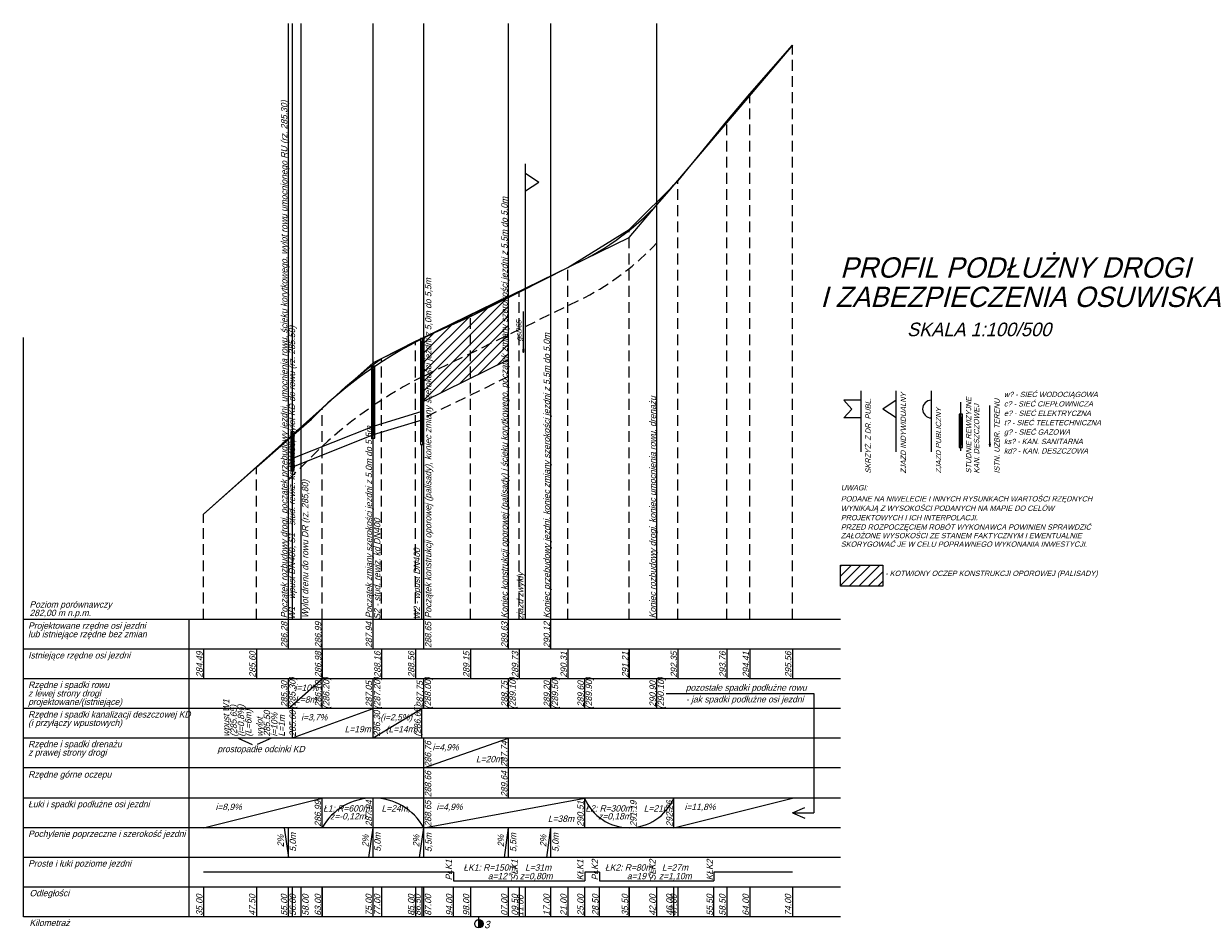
# Model space of a CAD drawing. Header units: millimetres. Extents: x -1 to 2352, y -1 to 1556.
import ezdxf

# ---------------------------------------------------------------- set-up
doc = ezdxf.new("R2010")
doc.units = ezdxf.units.MM
doc.linetypes.add('DASHED', pattern=[19.05, 12.7, -6.35])
for name, color, linetype, lineweight in [('1', 1, 'Continuous', 13), ('5', 3, 'Continuous', 13), ('6', 2, 'Continuous', 25)]:
    doc.layers.add(name, color=color, linetype=linetype, lineweight=lineweight)
doc.styles.get("Standard").update_dxf_attribs({"font": 'IC-isocp.shx', "oblique": 15})

msp = doc.modelspace()

# ---------------------------------------------------------------- hatches: boundary and pattern name
at = {"layer": '1'}
h = msp.add_hatch(dxfattribs=at)
h.set_pattern_fill('ANSI31', color=256, scale=0.5)
h.set_pattern_definition([(45, (1.213, -153.3734), (-1.122532, 1.122532), [])])
h.paths.add_polyline_path([(2167.63, 1467.33), (2167.63, 1482.33), (2187.63, 1492.1), (2187.63, 1477.1)])
h = msp.add_hatch(dxfattribs=at)
h.set_pattern_fill('ANSI31', color=256, scale=0.5)
h.set_pattern_definition([(45, (187.3134, -320.3646), (-1.122532, 1.122532), [])])
h.paths.add_polyline_path([(2265.96, 1428.62), (2265.96, 1423.62), (2275.96, 1423.62), (2275.96, 1428.62)])
at = {"layer": '5'}
msp.add_hatch(color=256, dxfattribs=at).paths.add_polyline_path([(2181.63, 1343.95, 0.414214), (2180.63, 1344.95), (2180.63, 1342.95, 0.414214)])

# ---------------------------------------------------------------- linework, layer by layer
for points in [[(2167.63, 1467.33), (2187.63, 1477.1), (2187.63, 1492.1), (2167.63, 1482.33)], [(2265.96, 1428.62), (2275.96, 1428.62), (2275.96, 1423.62), (2265.96, 1423.62)]]:
    msp.add_lwpolyline(points, close=True)
at = {"layer": '1'}
msp.add_line((2294.41, 1455.6), (2294.41, 1467.07), dxfattribs=at)
for points in [[(2166.85, 1457.08), (2167.4, 1457.08), (2167.4, 1482.09), (2166.85, 1482.09)], [(2167, 1457.83), (2167.25, 1457.83), (2167.25, 1481.34), (2167, 1481.34)], [(2155.23, 1458.58), (2156.03, 1458.58), (2156.03, 1475.59), (2155.23, 1475.59)], [(2155.38, 1459.33), (2155.88, 1459.33), (2155.88, 1474.84), (2155.38, 1474.84)], [(2294.01, 1456.32), (2294.81, 1456.32), (2294.81, 1464.2), (2294.01, 1464.2)], [(2294.16, 1457.07), (2294.66, 1457.07), (2294.66, 1463.45), (2294.16, 1463.45)], [(2136.23, 1451), (2137.03, 1451), (2137.03, 1460.09), (2136.23, 1460.09)], [(2136.38, 1451.75), (2136.88, 1451.75), (2136.88, 1459.34), (2136.38, 1459.34)]]:
    msp.add_lwpolyline(points, close=True, dxfattribs=at)
for points in [[(2167.13, 1464.83), (2155.63, 1461.33), (2136.63, 1453.75)], [(2167.13, 1462.83), (2155.63, 1459.33), (2136.63, 1451.75)]]:
    msp.add_lwpolyline(points, dxfattribs=at)
at = {"layer": '1', "extrusion": (0, 0, -1)}
for centre in [(2191.13, 1479.23), (2301.24, 1457.07)]:
    msp.add_ellipse(centre, major_axis=(0, -0.438), ratio=0.317073, dxfattribs=at)
at = {"layer": '1'}
for centre in [(2136.63, 1452.75), (2136.63, 1451.75)]:
    msp.add_ellipse(centre, major_axis=(0, -0.996), ratio=0.127638, dxfattribs=at)
at = {"layer": '5'}
for p, q in [((2135.63, 1408.75), (2135.63, 1556.41)), ((2136.63, 1415.75), (2136.63, 1556.41)), ((2138.63, 1415.75), (2138.63, 1556.41)), ((2155.63, 1408.75), (2155.63, 1556.41)), ((2167.63, 1408.75), (2167.63, 1556.41)), ((2187.63, 1408.75), (2187.63, 1556.41)), ((2197.63, 1408.75), (2197.63, 1556.41)), ((2222.63, 1415.75), (2222.63, 1556.41)), ((2191.63, 1415.75), (2191.63, 1523.28)), ((2191.63, 1521.1), (2194.81, 1519.01)), ((2191.63, 1516.92), (2194.81, 1519.01)), ((2216.13, 1505.93), (2226.63, 1518.32)), ((2205.63, 1500.8), (2216.13, 1505.93)), ((2191.13, 1479.23), (2191.13, 1488.43)), ((2073.13, 1345.61), (2073.13, 1482.31)), ((2167.63, 1482.23), (2155.63, 1476.37)), ((2155.63, 1476.37), (2143.63, 1465.65)), ((2270.84, 1455.3), (2270.84, 1469.71)), ((2279.15, 1455.3), (2279.15, 1469.71)), ((2287.46, 1455.3), (2287.46, 1469.71)), ((2270.84, 1467.53), (2266.81, 1467.53)), ((2268.71, 1465.44), (2266.81, 1467.53)), ((2279.15, 1467.53), (2275.97, 1465.44)), ((2266.81, 1463.35), (2268.71, 1465.44)), ((2279.15, 1463.35), (2275.97, 1465.44)), ((2301.24, 1457.07), (2301.24, 1466.28)), ((2270.84, 1463.35), (2266.81, 1463.35)), ((2155.63, 1415.75), (2155.63, 1458.58)), ((2167.13, 1415.75), (2167.13, 1457.08)), ((2136.63, 1415.75), (2136.63, 1451)), ((2266, 1415.75), (2073.13, 1415.75)), ((2112.25, 1345.61), (2112.25, 1415.75)), ((2143.63, 1394.78), (2143.63, 1415.75)), ((2266, 1408.75), (2073.13, 1408.75)), ((2115.63, 1408.75), (2115.63, 1401.75)), ((2128.13, 1408.75), (2128.13, 1401.75)), ((2143.63, 1408.75), (2143.63, 1401.75)), ((2157.63, 1408.75), (2157.63, 1401.75)), ((2165.63, 1408.75), (2165.63, 1401.75)), ((2178.63, 1408.75), (2178.63, 1401.75)), ((2190.13, 1408.75), (2190.13, 1401.75)), ((2201.63, 1408.75), (2201.63, 1401.75)), ((2216.13, 1408.75), (2216.13, 1401.75)), ((2216.13, 1401.75), (2216.13, 1408.75)), ((2227.63, 1408.75), (2227.63, 1401.75)), ((2239.13, 1408.75), (2239.13, 1401.75)), ((2244.63, 1408.75), (2244.63, 1401.75)), ((2254.63, 1408.75), (2254.63, 1401.75)), ((2266, 1401.75), (2073.13, 1401.75)), ((2135.63, 1394.78), (2135.63, 1401.75)), ((2135.63, 1394.78), (2143.63, 1401.75)), ((2155.63, 1394.78), (2155.63, 1401.75)), ((2167.63, 1394.78), (2167.63, 1401.75)), ((2187.63, 1394.78), (2187.63, 1401.75)), ((2197.63, 1394.78), (2197.63, 1401.75)), ((2205.63, 1394.78), (2205.63, 1401.75)), ((2222.63, 1394.78), (2222.63, 1401.75)), ((2224.82, 1398.26), (2259.73, 1398.26)), ((2259.73, 1398.26), (2259.73, 1370.13)), ((2266, 1394.78), (2073.13, 1394.78)), ((2136.63, 1387.81), (2136.63, 1394.78)), ((2136.63, 1387.81), (2155.63, 1394.78)), ((2155.63, 1387.81), (2155.63, 1394.78)), ((2155.63, 1387.81), (2167.13, 1394.78)), ((2167.13, 1387.81), (2167.13, 1394.78)), ((2266, 1387.78), (2073.13, 1387.78)), ((2123.77, 1387.78), (2127.12, 1386.28)), ((2131.66, 1387.78), (2128.27, 1386.28)), ((2167.63, 1380.71), (2167.63, 1387.78)), ((2167.63, 1380.71), (2187.63, 1387.78)), ((2187.63, 1380.68), (2187.63, 1387.78)), ((2266, 1380.71), (2073.13, 1380.71)), ((2167.63, 1359.61), (2167.63, 1380.71)), ((2187.63, 1373.61), (2187.63, 1380.71)), ((2266, 1373.61), (2073.13, 1373.61)), ((2115.63, 1366.61), (2143.63, 1373.61)), ((2143.63, 1366.61), (2143.63, 1373.61)), ((2155.63, 1359.61), (2155.63, 1373.61)), ((2167.63, 1366.61), (2205.63, 1373.61)), ((2205.63, 1366.64), (2205.63, 1373.61)), ((2226.63, 1366.61), (2254.63, 1373.61)), ((2226.63, 1366.61), (2226.63, 1373.61)), ((2254.67, 1370.13), (2257.61, 1371.41)), ((2254.67, 1370.13), (2259.73, 1370.13)), ((2254.67, 1370.13), (2257.61, 1368.84)), ((2266, 1366.61), (2073.13, 1366.61)), ((2266, 1366.61), (2073.13, 1366.61)), ((2134.63, 1366.61), (2135.63, 1359.61)), ((2135.63, 1359.61), (2135.63, 1366.61)), ((2135.63, 1359.61), (2135.63, 1366.61)), ((2154.63, 1359.61), (2155.63, 1366.61)), ((2155.63, 1359.61), (2155.63, 1366.61)), ((2166.63, 1359.61), (2167.63, 1366.61)), ((2167.63, 1359.61), (2167.63, 1366.61)), ((2186.63, 1359.61), (2187.63, 1366.61)), ((2187.63, 1359.61), (2187.63, 1366.61)), ((2187.63, 1359.61), (2187.63, 1366.61)), ((2196.63, 1359.61), (2197.63, 1366.61)), ((2197.63, 1359.61), (2197.63, 1366.61)), ((2197.63, 1359.61), (2197.63, 1366.61)), ((2266, 1359.61), (2073.13, 1359.61)), ((2174.63, 1356.11), (2115.63, 1356.11)), ((2174.63, 1356.11), (2174.63, 1354.11)), ((2209.13, 1356.11), (2205.63, 1356.11)), ((2205.63, 1356.11), (2205.63, 1354.11)), ((2209.13, 1356.11), (2209.13, 1354.11)), ((2254.63, 1356.11), (2236.13, 1356.11)), ((2236.13, 1356.11), (2236.13, 1354.11)), ((2266, 1352.61), (2073.13, 1352.61)), ((2266, 1352.61), (2073.13, 1352.61)), ((2266, 1352.61), (2073.13, 1352.61)), ((2115.63, 1352.61), (2115.63, 1345.61)), ((2128.13, 1352.61), (2128.13, 1345.61)), ((2135.63, 1345.61), (2135.63, 1352.61)), ((2136.63, 1345.61), (2136.63, 1352.61)), ((2138.63, 1345.61), (2138.63, 1352.61)), ((2143.63, 1352.61), (2143.63, 1345.61)), ((2143.63, 1345.61), (2143.63, 1352.61)), ((2155.63, 1345.61), (2155.63, 1352.61)), ((2157.63, 1352.61), (2157.63, 1345.61)), ((2165.63, 1352.61), (2165.63, 1345.61)), ((2167.13, 1352.61), (2167.13, 1345.61)), ((2167.63, 1345.61), (2167.63, 1352.61)), ((2174.63, 1354.11), (2205.63, 1354.11)), ((2174.63, 1345.61), (2174.63, 1352.61)), ((2178.63, 1352.61), (2178.63, 1345.61)), ((2187.63, 1345.61), (2187.63, 1352.61)), ((2190.13, 1352.61), (2190.13, 1345.61)), ((2191.63, 1345.61), (2191.63, 1352.61)), ((2197.63, 1345.61), (2197.63, 1352.61)), ((2201.63, 1352.61), (2201.63, 1345.61)), ((2205.63, 1345.61), (2205.63, 1352.61)), ((2209.13, 1354.11), (2236.13, 1354.11)), ((2209.13, 1345.61), (2209.13, 1352.61)), ((2216.13, 1352.61), (2216.13, 1345.61)), ((2216.13, 1345.61), (2216.13, 1352.61)), ((2222.63, 1345.61), (2222.63, 1352.61)), ((2226.63, 1345.61), (2226.63, 1352.61)), ((2227.63, 1352.61), (2227.63, 1345.61)), ((2236.13, 1345.61), (2236.13, 1352.61)), ((2239.13, 1352.61), (2239.13, 1345.61)), ((2244.63, 1352.61), (2244.63, 1345.61)), ((2254.63, 1352.61), (2254.63, 1345.61)), ((2266, 1345.61), (2073.13, 1345.61)), ((2180.63, 1342.95), (2180.63, 1345.61))]:
    msp.add_line(p, q, dxfattribs=at)
at = {"layer": '5', "linetype": 'DASHED', "ltscale": 0.2}
for p, q in [((2254.63, 1415.75), (2254.63, 1551.35)), ((2244.63, 1415.75), (2244.63, 1539.85)), ((2239.13, 1415.75), (2239.13, 1533.35)), ((2227.63, 1415.75), (2227.63, 1519.25)), ((2216.13, 1415.75), (2216.13, 1507.85)), ((2201.63, 1415.75), (2201.63, 1498.85)), ((2167.63, 1473.23), (2205.63, 1491.8)), ((2190.13, 1415.75), (2190.13, 1493.05)), ((2178.63, 1415.75), (2178.63, 1487.25)), ((2165.63, 1415.75), (2165.63, 1481.45)), ((2157.63, 1415.75), (2157.63, 1477.35)), ((2187.63, 1473.1), (2167.25, 1463.15)), ((2143.63, 1415.75), (2143.63, 1465.55)), ((2135.63, 1448.75), (2143.63, 1456.65)), ((2128.13, 1415.75), (2128.13, 1451.75)), ((2115.63, 1415.75), (2115.63, 1440.65))]:
    msp.add_line(p, q, dxfattribs=at)
at = {"layer": '5'}
msp.add_lwpolyline([(2115.63, 1440.65), (2128.13, 1451.75), (2135.13, 1457.85), (2141.13, 1463.05), (2143.63, 1465.55), (2149.13, 1470.65), (2154.13, 1474.85), (2157.63, 1477.35), (2165.63, 1481.45), (2178.63, 1487.25), (2190.13, 1493.05), (2201.63, 1498.85), (2216.13, 1507.85), (2227.63, 1519.25), (2239.13, 1533.35), (2244.63, 1539.85), (2254.63, 1551.35)], dxfattribs=at)
msp.add_circle((2180.63, 1343.95), 1, dxfattribs=at)
at = {"layer": '5', "linetype": 'DASHED', "ltscale": 0.2}
for centre, radius, start, end in [((2176.51, 1548.06), 63.35, 297.3667, 316.7234), ((2214.08, 1380.33), 103.87, 116.5668, 132.7107)]:
    msp.add_arc(centre, radius, start, end, dxfattribs=at)
at = {"layer": '5'}
for centre, radius, start, end in [((2287.46, 1465.44), 2.09, 90, 270), ((2155.63, 1359.83), 13.79, 29.4871, 150.5129), ((2216.09, 1378.06), 11.45, 202.9619, 337.0381)]:
    msp.add_arc(centre, radius, start, end, dxfattribs=at)
at = {"layer": '6'}
for p, q in [((2254.63, 1551.35), (2226.63, 1518.32)), ((2167.63, 1482.23), (2205.63, 1500.8)), ((2115.63, 1440.65), (2143.63, 1465.65))]:
    msp.add_line(p, q, dxfattribs=at)
for centre, radius, start, end in [((2176.51, 1557.06), 63.35, 297.3667, 322.2976), ((2214.08, 1389.33), 103.87, 116.5668, 132.7107)]:
    msp.add_arc(centre, radius, start, end, dxfattribs=at)

# ---------------------------------------------------------------- texts
at = {"oblique": 15}
for s, p in [('PROFIL PODŁUŻNY DROGI ', (2265.9, 1496.44)), ('I ZABEZPIECZENIA OSUWISKA', (2261.24, 1489.52))]:
    msp.add_text(s, height=4.8, dxfattribs=at).set_placement(p)
msp.add_text('SKALA 1:100/500', height=3.2, rotation=360, dxfattribs=at).set_placement((2281.7, 1482.63))
at = {"layer": '5', "oblique": 15}
for s, height, rotation, p in [('Początek rozbudowy drogi, początek przebudowy jezdni, umocnienia rowu, ścieku korytkowego, wylot rowu umocnionego RU (rz. 285,30)', 1.5, 90, (2135.4, 1416.06)), ('Koniec konstrukcji oporowej (palisady) i ścieku korytkowego, początek zmiany szerokości jezdni z 5,5m do 5,0m', 1.5, 90, (2187.4, 1416.06)), ('Początek konstrukcji oporowej (palisady), koniec zmiany szerokości jezdni z 5,0m do 5,5m', 1.5, 90, (2169.4, 1416.06)), ('W1 - wpust DN400, S1 - stud. rewiz. kd DN400, wylot KD do rowu (rz. 285.50)', 1.5, 90, (2137.23, 1415.75)), ('gsD65', 1.25, 90, (2190.67, 1481.43)), ('Koniec przebudowy jezdni, koniec zmiany szerokości jezdni z 5,5m do 5,0m', 1.5, 90, (2197.4, 1416.06)), ('Koniec rozbudowy drogi, koniec umocnienia rowu, drenażu', 1.5, 90, (2222.4, 1416.06)), ('SKRZYŻ. Z DR. PUBL.', 1.25, 90, (2273.14, 1450.23)), ('ZJAZD INDYWIDUALNY', 1.25, 90, (2281.45, 1450.23)), ('STUDNIE REWIZYJNE ', 1.25, 90, (2296.87, 1450.23)), ('ISTN. UZBR. TERENU', 1.25, 90, (2303.56, 1450.23)), ('Początek zmiany szerokości jezdni z 5,0m do 5,5m', 1.5, 90, (2155.4, 1416.06)), ('ZJAZD PUBLICZNY', 1.25, 90, (2289.76, 1450.23)), ('KAN. DESZCZOWEJ', 1.25, 90, (2298.74, 1450.23)), ('Wylot drenu do rowu DR (rz. 285,80) ', 1.5, 90, (2140.33, 1416.06)), ('S2 - stud. rewiz. kd DN400', 1.5, 90, (2157.35, 1415.75)), ('W2 - wpust DN400', 1.5, 90, (2166.72, 1415.75)), ('zjazd zwykły', 1.5, 90, (2191.11, 1415.77)), ('Poziom porównawczy', 1.5, 360, (2074.53, 1418.56)), ('282,00 m n.p.m.', 1.5, 360, (2074.53, 1416.56)), ('Projektowane rzędne osi jezdni', 1.5, 360, (2074.2, 1413.56)), ('286.28', 1.5, 90, (2135.4, 1409.06)), ('286.99', 1.5, 90, (2143.4, 1409.06)), ('287.94', 1.5, 90, (2155.4, 1409.06)), ('288.65', 1.5, 90, (2169.4, 1409.06)), ('289.63', 1.5, 90, (2187.4, 1409.06)), ('290.12', 1.5, 90, (2197.4, 1409.06)), ('lub istniejące rzędne bez zmian', 1.5, 360, (2074.2, 1411.56)), ('Istniejące rzędne osi jezdni', 1.5, 360, (2074.2, 1406.56)), ('284.49', 1.5, 90, (2115.4, 1402.06)), ('285.60', 1.5, 90, (2127.9, 1402.06)), ('286.98', 1.5, 90, (2143.4, 1402.06)), ('288.16', 1.5, 90, (2157.4, 1402.06)), ('288.56', 1.5, 90, (2165.4, 1402.06)), ('289.15', 1.5, 90, (2178.4, 1402.06)), ('289.73', 1.5, 90, (2189.9, 1402.06)), ('290.31', 1.5, 90, (2201.4, 1402.06)), ('291.21', 1.5, 90, (2215.9, 1402.06)), ('292.35', 1.5, 90, (2227.4, 1402.06)), ('293.76', 1.5, 90, (2238.9, 1402.06)), ('294.41', 1.5, 90, (2244.4, 1402.06)), ('295.56', 1.5, 90, (2254.4, 1402.06)), ('Rzędne i spadki rowu', 1.5, 360, (2074.2, 1399.59)), ('285.30', 1.5, 90, (2135.4, 1395.09)), ('(285.30)', 1.5, 90, (2137.33, 1394.64)), ('i=10%', 1.5, 360, (2137.13, 1398.91)), ('286.10', 1.5, 90, (2143.4, 1395.09)), ('(286.20)', 1.5, 90, (2145.33, 1394.64)), ('287.05', 1.5, 90, (2155.4, 1395.09)), ('(287.20)', 1.5, 90, (2157.33, 1394.64)), ('287.75', 1.5, 90, (2167.4, 1395.09)), ('(288.00)', 1.5, 90, (2169.33, 1394.64)), ('288.75', 1.5, 90, (2187.4, 1395.09)), ('(289.10)', 1.5, 90, (2189.33, 1394.64)), ('289.20', 1.5, 90, (2197.4, 1395.09)), ('(289.50)', 1.5, 90, (2199.33, 1394.64)), ('289.60', 1.5, 90, (2205.4, 1395.09)), ('(289.90)', 1.5, 90, (2207.33, 1394.64)), ('290.90', 1.5, 90, (2222.4, 1395.09)), ('(290.10)', 1.5, 90, (2224.33, 1394.64)), ('pozostałe spadki podłużne rowu', 1.5, 360, (2229.46, 1398.94)), ('z lewej strony drogi', 1.5, 360, (2074.2, 1397.59)), ('projektowane/(istniejące)', 1.5, 360, (2074.2, 1395.59)), ('wpust W1', 1.5, 90, (2121.7, 1388.12)), ('L=8m', 1.5, 360, (2137.24, 1396.12)), ('- jak spadki podłużne osi jezdni', 1.5, 360, (2229.51, 1396.18)), ('Rzędne i spadki kanalizacji deszczowej KD ', 1.5, 360, (2074.2, 1392.62)), ('(285.65)', 1.5, 90, (2123.44, 1388.12)), ('(i=0,8%)', 1.5, 90, (2125.19, 1388.12)), ('(L=6m)', 1.5, 90, (2126.93, 1388.12)), ('285.50', 1.5, 90, (2131.33, 1388.12)), ('285.60', 1.5, 90, (2137.4, 1388.12)), ('286.30', 1.5, 90, (2157.31, 1388.12)), ('(286.65)', 1.5, 90, (2166.89, 1388.12)), ('(i przyłączy wpustowych)', 1.5, 360, (2074.2, 1390.62)), ('wylot', 1.5, 90, (2129.59, 1388.12)), ('i=10%', 1.5, 90, (2133.07, 1388.12)), ('L=1m', 1.5, 90, (2134.81, 1388.12)), ('i=3,7%', 1.5, 360, (2138.65, 1391.94)), ('(i=2,5%)', 1.5, 360, (2157.35, 1391.94)), ('L=19m', 1.5, 360, (2148.93, 1389.15)), ('(L=14m)', 1.5, 360, (2158.63, 1389.15)), ('Rzędne i spadki drenażu ', 1.5, 360, (2074.2, 1385.62)), ('prostopadłe odcinki KD ', 1.5, 360, (2118.87, 1384.44)), ('286.76', 1.5, 90, (2169.36, 1380.92)), ('i=4,9%', 1.5, 360, (2169.65, 1384.85)), ('287.74', 1.5, 90, (2187.36, 1380.92)), ('z prawej strony drogi', 1.5, 360, (2074.2, 1383.62)), ('L=20m', 1.5, 360, (2179.93, 1382.06)), ('Rzędne górne oczepu', 1.5, 360, (2074.2, 1378.44)), ('288.66', 1.5, 90, (2169.36, 1373.85)), ('289.64', 1.5, 90, (2187.36, 1373.85)), ('Łuki i spadki podłużne osi jezdni', 1.5, 360, (2074.2, 1371.43)), ('i=8,9%', 1.5, 360, (2118.44, 1370.78)), ('286.99', 1.5, 90, (2143.36, 1366.85)), ('Ł1: R=600m,    L=24m,', 1.5, 360, (2143.86, 1370.43)), ('287.94', 1.5, 90, (2155.4, 1366.93)), ('288.65', 1.5, 90, (2169.36, 1366.85)), ('i=4,9%', 1.5, 360, (2170.58, 1370.78)), ('290.51', 1.5, 90, (2205.36, 1366.85)), ('Ł2: R=300m,    L=21m,', 1.5, 360, (2205.78, 1370.43)), ('291.19', 1.5, 90, (2217.84, 1366.85)), ('292.26', 1.5, 90, (2226.36, 1366.85)), ('i=11,8%', 1.5, 360, (2229.17, 1370.78)), ('z=-0,12m', 1.5, 360, (2145.51, 1368.56)), ('L=38m', 1.5, 360, (2196.92, 1367.99)), ('z=0,18m', 1.5, 360, (2208.79, 1368.56)), ('Pochylenie poprzeczne i szerokość jezdni', 1.5, 360, (2074.2, 1364.43)), ('2%', 1.5, 90, (2134.57, 1362.04)), ('5,0m', 1.5, 90, (2137.43, 1360.96)), ('2%', 1.5, 90, (2154.57, 1362.04)), ('5,0m', 1.5, 90, (2157.43, 1360.96)), ('2%', 1.5, 90, (2166.57, 1362.04)), ('5,5m', 1.5, 90, (2169.45, 1360.89)), ('2%', 1.5, 90, (2186.57, 1362.04)), ('5,5m', 1.5, 90, (2189.45, 1360.89)), ('2%', 1.5, 90, (2196.57, 1362.04)), ('5,0m', 1.5, 90, (2199.45, 1360.89)), ('Proste i łuki poziome jezdni', 1.5, 360, (2074.2, 1357.43)), ('PŁK1', 1.5, 90, (2174.28, 1354.19)), ('ŁK1: R=150m,   L=31m', 1.5, 360, (2176.97, 1356.47)), ('SŁK1', 1.5, 90, (2189.79, 1354.19)), ('KŁK1', 1.5, 90, (2205.31, 1354.19)), ('PŁK2', 1.5, 90, (2208.78, 1354.19)), ('ŁK2: R=80m,   L=27m', 1.5, 360, (2210.4, 1356.47)), ('SŁK2', 1.5, 90, (2222.35, 1354.19)), ('KŁK2', 1.5, 90, (2235.89, 1354.19)), ('a=12%%D,   z=0,80m', 1.5, 360, (2182.73, 1354.45)), ('a=19%%D,   z=1,10m', 1.5, 360, (2215.57, 1354.45)), ('Odległości', 1.5, 360, (2074.53, 1350.43)), ('35.00', 1.5, 90, (2115.36, 1345.85)), ('47.50', 1.5, 90, (2127.86, 1345.85)), ('55.00', 1.5, 90, (2135.36, 1345.85)), ('56.00', 1.5, 90, (2137.41, 1345.85)), ('58.00', 1.5, 90, (2140.42, 1345.85)), ('63.00', 1.5, 90, (2143.36, 1345.85)), ('75.00', 1.5, 90, (2155.36, 1345.85)), ('77.00', 1.5, 90, (2157.36, 1345.85)), ('85.00', 1.5, 90, (2165.36, 1345.85)), ('86.50', 1.5, 90, (2166.9, 1345.85)), ('87.00', 1.5, 90, (2169.36, 1345.85)), ('94.00', 1.5, 90, (2174.36, 1345.85)), ('98.00', 1.5, 90, (2178.36, 1345.85)), ('07.00', 1.5, 90, (2187.36, 1345.85)), ('09.50', 1.5, 90, (2189.86, 1345.85)), ('11.00', 1.5, 90, (2191.15, 1345.64)), ('17.00', 1.5, 90, (2197.36, 1345.85)), ('21.00', 1.5, 90, (2201.36, 1345.85)), ('25.00', 1.5, 90, (2205.36, 1345.85)), ('28.50', 1.5, 90, (2208.86, 1345.85)), ('35.50', 1.5, 90, (2215.86, 1345.85)), ('42.00', 1.5, 90, (2222.36, 1345.85)), ('46.00', 1.5, 90, (2226.36, 1345.85)), ('47.00', 1.5, 90, (2227.36, 1345.85)), ('55.50', 1.5, 90, (2235.86, 1345.85)), ('58.50', 1.5, 90, (2238.86, 1345.85)), ('64.00', 1.5, 90, (2244.36, 1345.85)), ('74.00', 1.5, 90, (2254.36, 1345.85)), ('Kilometraż', 1.5, 360, (2074.53, 1343.43))]:
    msp.add_text(s, height=height, rotation=rotation, dxfattribs=at).set_placement(p)
for s, height, p in [('w? - SIEĆ WODOCIĄGOWA', 1.25, (2304.59, 1468.26)), ('c? - SIEĆ CIEPŁOWNICZA', 1.25, (2304.59, 1466.04)), ('e? - SIEĆ ELEKTRYCZNA', 1.25, (2304.59, 1463.82)), ('t? - SIEĆ TELETECHNICZNA', 1.25, (2304.59, 1461.6)), ('g? - SIEĆ GAZOWA', 1.25, (2304.59, 1459.38)), ('ks? - KAN. SANITARNA', 1.25, (2304.59, 1457.16)), ('kd? - KAN. DESZCZOWA', 1.25, (2304.59, 1454.94)), ('UWAGI:', 1.25, (2266.08, 1446.24)), ('PODANE NA NIWELECIE I INNYCH RYSUNKACH WARTOŚCI RZĘDNYCH', 1.25, (2266.08, 1443.62)), ('WYNIKAJĄ Z WYSOKOŚCI PODANYCH NA MAPIE DO CELÓW ', 1.25, (2266.08, 1441.4)), ('PROJEKTOWYCH I ICH INTERPOLACJI.', 1.25, (2266.08, 1439.18)), ('PRZED ROZPOCZĘCIEM ROBÓT WYKONAWCA POWINIEN SPRAWDZIĆ ', 1.25, (2266.08, 1436.96)), ('ZAŁOŻONE WYSOKOŚCI ZE STANEM FAKTYCZNYM I EWENTUALNIE ', 1.25, (2266.08, 1434.94)), ('SKORYGOWAĆ JE W CELU POPRAWNEGO WYKONANIA INWESTYCJI.', 1.25, (2266.08, 1432.92)), ('- KOTWIONY OCZEP KONSTRUKCJI OPOROWEJ (PALISADY)', 1.25, (2276.57, 1426.03)), ('3', 1.75, (2181.86, 1342.88))]:
    msp.add_text(s, height=height, dxfattribs=at).set_placement(p)

doc.saveas('drawing.dxf')
